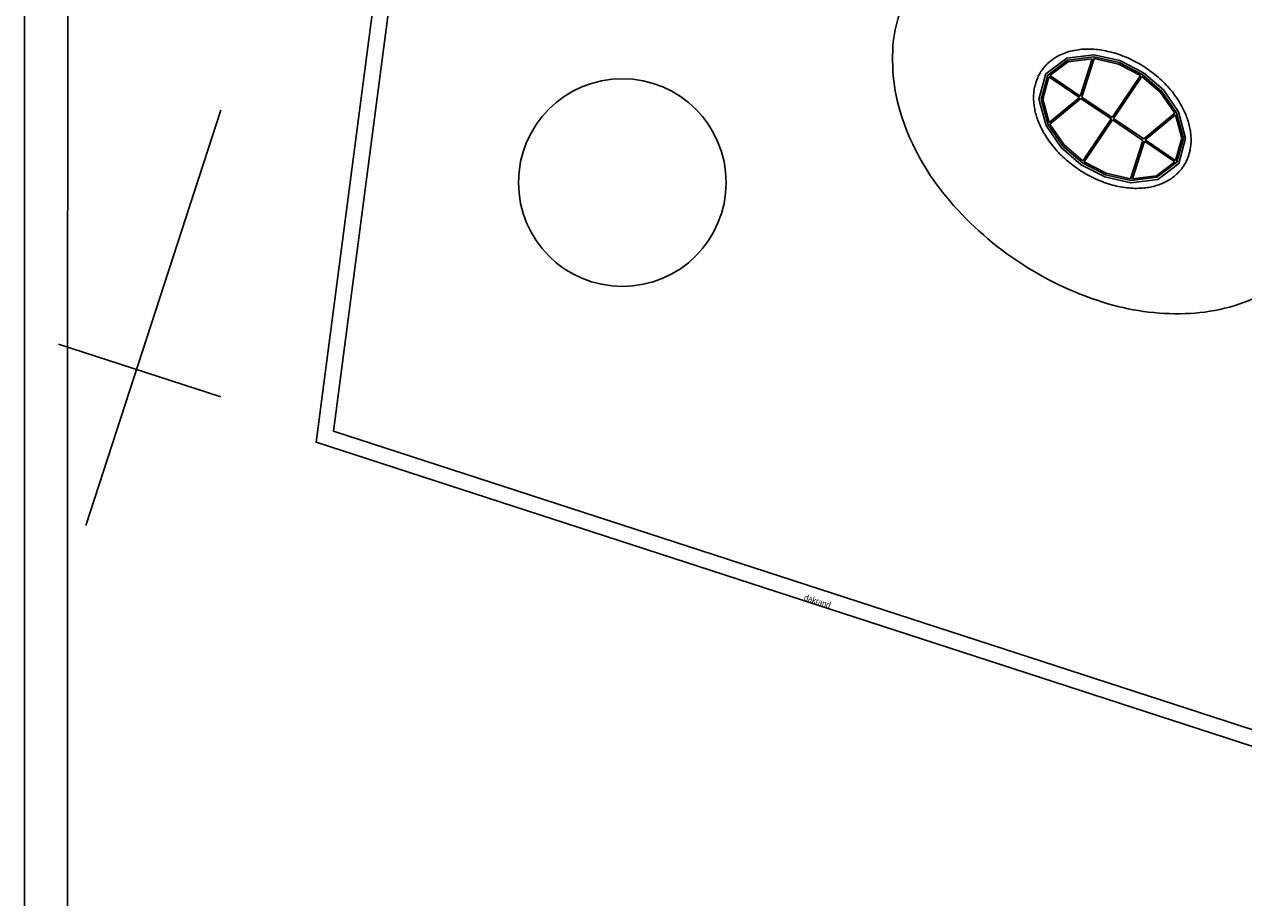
# Model space of a CAD drawing. Header units: millimetres. Extents: x -4107 to 114693, y -37499 to 54671.
# Tile 2 of 156: x -4107 to 40525, y -19323 to 12634. Entities that reach past the tile are written whole.
import ezdxf

# ---------------------------------------------------------------- set-up
doc = ezdxf.new("R2010")
doc.units = ezdxf.units.MM
doc.header["$LTSCALE"] = 50
for name, color, linetype in [('FOK_22_BINNENWANDEN', 2, 'Continuous'), ('XREF_06_PLAFOND$0$AA35RJ8-_HWOLCEMENT', 242, 'Continuous'), ('XREF_06_PLAFOND$0$AI45----_PLAFONDAFW', 2, 'Continuous'), ('XREF_06_werkset$0$AI27----_DAKEN', 1, 'Continuous'), ('XREF_06_werkset$0$AI47----_DAKAFW', 1, 'Continuous'), ('XREF_06_werkset$0$AI47X---_DAKRANDEN', 1, 'Continuous'), ('XREF_06_werkset$0$AL32-O--_GLAS', 2, 'Continuous'), ('XREF_06_werkset$0$AL34MH--_METAAL', 2, 'Continuous'), ('XREF_06_werkset$0$AT$1A---_ALGEMEEN', 7, 'Continuous'), ('XREF_06_werkset$0$AZ32-O--_GLAS', 2, 'Continuous')]:
    doc.layers.add(name, color=color, linetype=linetype)
doc.styles.add('XREF_06_werkset$0$02_100', font='B-GBP.SHX', dxfattribs={"width": 0.8, "height": 250})

# ---------------------------------------------------------------- blocks, each defined once
blk = doc.blocks.new('XREF_06_PLAFOND')
at = {"layer": 'XREF_06_PLAFOND$0$AA35RJ8-_HWOLCEMENT'}
h = blk.add_hatch(dxfattribs=at)
h.set_pattern_fill('AR-SAND', color=3, scale=100, style=0)
h.set_pattern_definition([(37.5, (0, 0), (-6.29934, 192.68238), [0, -152, 0, -170, 0, -162.5]), (7.5, (0, 0), (176.9777, 282.2146), [0, -82, 0, -137, 0, -52.5]), (327.5, (-123, 0), (311.4142, 0.5659), [0, -50, 0, -180, 0, -235]), (317.5, (-123, 0), (300.6127, 87.7676), [0, -25, 0, -118, 0, -135])])
edge = h.paths.add_edge_path()
edge.add_line((43127, -14243), (58419, -19206))
edge.add_line((58419, -19206), (67731, 8109))
edge.add_arc((59883, 10784), 8291, 341.176, 446.9102)
edge.add_line((60330, 19063), (33917, 20628))
edge.add_line((33917, 20628), (34420, 20585))
edge.add_line((34420, 20585), (35544, 20486))
edge.add_line((35544, 20486), (36683, 20382))
edge.add_line((36683, 20382), (37849, 20273))
edge.add_line((37849, 20273), (39051, 20148))
edge.add_line((39051, 20148), (40285, 19982))
edge.add_line((40285, 19982), (41549, 19763))
edge.add_line((41549, 19763), (42829, 19472))
edge.add_line((42829, 19472), (44123, 19109))
edge.add_line((44123, 19109), (45423, 18665))
edge.add_line((45423, 18665), (46722, 18132))
edge.add_line((46722, 18132), (48008, 17504))
edge.add_line((48008, 17504), (49268, 16772))
edge.add_line((49268, 16772), (50485, 15932))
edge.add_line((50485, 15932), (51640, 14979))
edge.add_line((51640, 14979), (52710, 13913))
edge.add_line((52710, 13913), (53675, 12737))
edge.add_line((53675, 12737), (54513, 11458))
edge.add_line((54513, 11458), (55209, 10080))
edge.add_line((55209, 10080), (55817, 8209))
edge.add_line((55817, 8209), (56065, 6685))
edge.add_line((56065, 6685), (56139, 5158))
edge.add_line((56139, 5158), (56050, 3640))
edge.add_line((56050, 3640), (55812, 2148))
edge.add_line((55812, 2148), (55438, 698))
edge.add_line((55438, 698), (54949, -697))
edge.add_line((54949, -697), (54360, -2030))
edge.add_line((54360, -2030), (53689, -3294))
edge.add_line((53689, -3294), (52952, -4489))
edge.add_line((52952, -4489), (52161, -5613))
edge.add_line((52161, -5613), (51329, -6668))
edge.add_line((51329, -6668), (50464, -7656))
edge.add_line((50464, -7656), (49570, -8576))
edge.add_line((49570, -8576), (48670, -9436))
edge.add_line((48670, -9436), (47772, -10244))
edge.add_line((47772, -10244), (46893, -11018))
edge.add_line((46893, -11018), (46032, -11772))
edge.add_line((46032, -11772), (45182, -12513))
edge.add_line((45182, -12513), (44331, -13249))
edge.add_line((44331, -13249), (43127, -14243))
h.paths.add_polyline_path([(59430, 12248), (59663, 12965), (60020, 12849), (59787, 12132)], flags=24)
h.paths.add_polyline_path([(60617, 10425), (61334, 10193), (61218, 9836), (60501, 10069)], flags=24)
at = {"layer": 'XREF_06_PLAFOND$0$AI45----_PLAFONDAFW'}
h = blk.add_hatch(dxfattribs=at)
h.set_pattern_fill('_USER,_O', color=256, scale=1800, pattern_type=0)
h.set_pattern_definition([(351.94, (60508.5, -17546.5), (252.38, 1782.22), [])])
edge = h.paths.add_edge_path(flags=16)
edge.add_arc((41622, 26897), 5450, 0, 180)
edge.add_arc((41622, 26897), 5450, 180, 360)
h.paths.add_polyline_path([(49834, 30277), (51634, 30277), (51634, 27677), (49834, 27677)], flags=16)
edge = h.paths.add_edge_path(flags=16)
edge.add_arc((86127, 26613), 3800, 0, 180)
edge.add_arc((86127, 26613), 3800, 180, 360)
edge = h.paths.add_edge_path(flags=16)
edge.add_arc((74999, -10767), 5450, 0, 180)
edge.add_arc((74999, -10767), 5450, 180, 360)
edge = h.paths.add_edge_path()
edge.add_arc((59888, 10791), 9324, 341.2424, 446.6291)
edge.add_line((60436, 20099), (31243, 21828))
edge.add_line((31243, 21828), (28955, 21951))
edge.add_line((28955, 21951), (30807, 36095))
edge.add_line((30807, 36095), (95374, 36095))
edge.add_line((95374, 36095), (86393, -27328))
edge.add_line((86393, -27328), (59702, -18666))
edge.add_line((59702, -18666), (68717, 7793))
h = blk.add_hatch(dxfattribs=at)
h.set_pattern_fill('_USER,_O', color=256, scale=600, angle=90, pattern_type=0)
h.set_pattern_definition([(81.94, (95317.84, 35698.9), (-594.073, 84.126), [])])
edge = h.paths.add_edge_path(flags=16)
edge.add_arc((86127, 26613), 3800, 0, 360)
edge = h.paths.add_edge_path(flags=16)
edge.add_arc((74999, -10767), 5450, 0, 360)
edge = h.paths.add_edge_path(flags=16)
edge.add_arc((41622, 26897), 5450, 0, 360)
h.paths.add_polyline_path([(49934, 30177), (51534, 30177), (51534, 27777), (49934, 27777)], flags=16)
edge = h.paths.add_edge_path()
edge.add_arc((59888, 10791), 9324, 341.2424, 446.6291)
edge.add_line((60436, 20099), (31243, 21828))
edge.add_line((31243, 21828), (28955, 21951))
edge.add_line((28955, 21951), (30807, 36095))
edge.add_line((30807, 36095), (95374, 36095))
edge.add_line((95374, 36095), (86393, -27328))
edge.add_line((86393, -27328), (59702, -18666))
edge.add_line((59702, -18666), (68717, 7793))
blk = doc.blocks.new('A$C346C0858')
at = {"layer": 'Defpoints'}
for points in [[(0, 0), (0, 84000), (118800, 84000), (118800, 0)], [(1569, 1982), (110153, 1982), (110153, 80482), (1600, 80482)]]:
    blk.add_lwpolyline(points, close=True, dxfattribs=at)
blk = doc.blocks.new('XREF_06_verlichting')
at = {"color": 0, "lineweight": 0}
blk.add_circle((1, 1), 1.056951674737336e-307, dxfattribs=at).dxf.unprotected_set("ltscale", 0)
blk = doc.blocks.new('*U991')
at = {"layer": 'XREF_06_werkset$0$AL32-O--_GLAS'}
blk.add_lwpolyline([(31139, 20902), (31115, 20519), (31103, 20519), (31127, 20915), (60382, 19182, -0.495504), (67847, 8071), (58535, -19245), (58524, -19241), (67835, 8075, 0.495504), (60381, 19170), (31139, 20902)], format="xyb", dxfattribs=at)
at = {"layer": 'XREF_06_werkset$0$AZ32-O--_GLAS'}
for points in [[(31109, 20519), (31133, 20909)], [(60382, 19176), (31133, 20909)]]:
    blk.add_lwpolyline(points, dxfattribs=at)
for points in [[(67841, 8073, 0.495504), (60382, 19176)], [(58529, -19243), (67841, 8073, 0.495504)]]:
    blk.add_lwpolyline(points, format="xyb", dxfattribs=at)
blk = doc.blocks.new('XREF_06_werkset')
at = {"layer": 'XREF_06_werkset$0$AI27----_DAKEN'}
blk.add_lwpolyline([(42983, 4287, 0.132035), (43749, 6519, 0.106652), (43331, 9393, 0.083387), (41814, 12021, 0.072103), (39219, 14376, 0.072103), (36063, 15897, 0.083387), (33058, 16317, 0.106652), (30237, 15626, 0.132035), (28455, 14079, 0.132035), (27689, 11846, 0.106652), (28107, 8972, 0.083387), (29624, 6344, 0.072103), (32218, 3989, 0.072103), (35375, 2468, 0.083387), (38380, 2048, 0.106652), (41201, 2739, 0.132035)], format="xyb", close=True, dxfattribs=at)
at = {"layer": 'XREF_06_werkset$0$AI47----_DAKAFW'}
for points in [[(17776, 37270), (11796, 37270), (6568, -2657), (42257, -14240)], [(17675, 36690), (12305, 36690), (7205, -2254), (42784, -13801)]]:
    blk.add_lwpolyline(points, dxfattribs=at)
at = {"layer": 'XREF_06_werkset$0$AI47X---_DAKRANDEN'}
blk.add_circle((17781, 6845), 3800, dxfattribs=at)
at = {"layer": 'XREF_06_werkset$0$AL34MH--_METAAL', "color": 242}
for p, q in [((34546, 10009), (34985, 11378)), ((34598, 9974), (35050, 11381)), ((34546, 10009), (33433, 10759)), ((36748, 10764), (35711, 9224)), ((36798, 10730), (35761, 9191)), ((34513, 9959), (33400, 10709)), ((34513, 9959), (33409, 9039)), ((34564, 9925), (33430, 8978)), ((35677, 9174), (34564, 9925)), ((35711, 9224), (34598, 9974)), ((36873, 8441), (38008, 9387)), ((35677, 9174), (34640, 7635)), ((35727, 9141), (34689, 7602)), ((35727, 9141), (36840, 8391)), ((35761, 9191), (36873, 8441)), ((36925, 8406), (38029, 9326)), ((36840, 8391), (36388, 6984)), ((36891, 8356), (36453, 6988)), ((36891, 8356), (38004, 7606)), ((36925, 8406), (38037, 7656))]:
    blk.add_line(p, q, dxfattribs=at)
for points in [[(34584, 7499), (35444, 7054), (36394, 6839), (37384, 6961), (38152, 7543), (38403, 8473), (38144, 9436), (37588, 10236), (36854, 10867), (35994, 11311), (35043, 11526), (34053, 11404), (33285, 10823), (33034, 9893), (33293, 8929), (33849, 8129)], [(34629, 7566), (35471, 7130), (36398, 6921), (37353, 7038), (38082, 7590), (38320, 8473), (38071, 9402), (37528, 10182), (36808, 10800), (35966, 11235), (35039, 11445), (34084, 11328), (33356, 10775), (33117, 9893), (33367, 8964), (33909, 8183)]]:
    blk.add_lwpolyline(points, close=True, dxfattribs=at)
for points in [[(34985, 11378), (34108, 11270), (33433, 10759)], [(36748, 10764), (35945, 11179), (35050, 11381)], [(38008, 9387), (37484, 10142), (36798, 10730)], [(33400, 10709), (33179, 9893), (33409, 9039)], [(33430, 8978), (33954, 8224), (34640, 7635)], [(38037, 7656), (38258, 8473), (38029, 9326)], [(34689, 7602), (35492, 7187), (36388, 6984)], [(36453, 6988), (37330, 7095), (38004, 7606)]]:
    blk.add_lwpolyline(points, dxfattribs=at)
blk.add_open_spline([(33123, 10932), (33101, 10899), (33080, 10865), (33033, 10783), (33009, 10734), (32964, 10634), (32944, 10583), (32909, 10476), (32893, 10420), (32868, 10306), (32858, 10249), (32844, 10132), (32839, 10073), (32835, 9944), (32837, 9875), (32847, 9735), (32855, 9665), (32879, 9524), (32894, 9453), (32931, 9312), (32952, 9241), (33002, 9101), (33029, 9030), (33099, 8871), (33144, 8783), (33241, 8608), (33295, 8522), (33410, 8352), (33472, 8268), (33603, 8106), (33673, 8026), (33819, 7871), (33896, 7796), (34055, 7652), (34138, 7582), (34309, 7449), (34397, 7385), (34578, 7264), (34671, 7207), (34859, 7100), (34955, 7050), (35150, 6959), (35248, 6916), (35447, 6841), (35547, 6807), (35747, 6748), (35848, 6723), (36048, 6682), (36148, 6666), (36346, 6643), (36445, 6636), (36640, 6632), (36736, 6635), (36906, 6649), (36980, 6658), (37127, 6683), (37198, 6699), (37339, 6737), (37407, 6759), (37541, 6809), (37605, 6838), (37730, 6902), (37790, 6936), (37894, 7005), (37937, 7036), (38021, 7104), (38062, 7140), (38138, 7214), (38174, 7252), (38242, 7332), (38274, 7374), (38333, 7460), (38361, 7505), (38412, 7597), (38435, 7644), (38474, 7733), (38490, 7774), (38519, 7858), (38532, 7901), (38554, 7988), (38564, 8031), (38583, 8139), (38591, 8203), (38601, 8336), (38602, 8404), (38598, 8540), (38593, 8609), (38575, 8748), (38563, 8818), (38533, 8957), (38515, 9026), (38472, 9166), (38447, 9235), (38392, 9373), (38362, 9442), (38283, 9603), (38233, 9696), (38123, 9875), (38064, 9963), (37938, 10133), (37871, 10216), (37730, 10377), (37656, 10456), (37501, 10607), (37420, 10680), (37253, 10821), (37166, 10888), (36989, 11016), (36898, 11077), (36713, 11190), (36618, 11243), (36427, 11342), (36330, 11388), (36133, 11471), (36034, 11509), (35835, 11576), (35735, 11605), (35534, 11655), (35434, 11675), (35235, 11707), (35136, 11718), (34940, 11731), (34843, 11733), (34651, 11727), (34557, 11720), (34373, 11694), (34282, 11677), (34107, 11632), (34022, 11604), (33857, 11539), (33778, 11502), (33656, 11433), (33610, 11405), (33521, 11344), (33477, 11311), (33393, 11241), (33353, 11204), (33277, 11127), (33241, 11087), (33177, 11008), (33149, 10971), (33123, 10932)], degree=3, knots=[0, 0, 0, 0, 0.05045, 0.05045, 0.119977, 0.119977, 0.189503, 0.189503, 0.262133, 0.262133, 0.334763, 0.334763, 0.407393, 0.407393, 0.491149, 0.491149, 0.574905, 0.574905, 0.658661, 0.658661, 0.742417, 0.742417, 0.826173, 0.826173, 0.933369, 0.933369, 1.040565, 1.040565, 1.147761, 1.147761, 1.254957, 1.254957, 1.362153, 1.362153, 1.469349, 1.469349, 1.576545, 1.576545, 1.683741, 1.683741, 1.790937, 1.790937, 1.898133, 1.898133, 2.005329, 2.005329, 2.112525, 2.112525, 2.219721, 2.219721, 2.326917, 2.326917, 2.434113, 2.434113, 2.520166, 2.520166, 2.606219, 2.606219, 2.692272, 2.692272, 2.778325, 2.778325, 2.864378, 2.864378, 2.932201, 2.932201, 2.99992, 2.99992, 3.066677, 3.066677, 3.133433, 3.133433, 3.20019, 3.20019, 3.266947, 3.266947, 3.32295, 3.32295, 3.378952, 3.378952, 3.434955, 3.434955, 3.514941, 3.514941, 3.597499, 3.597499, 3.680057, 3.680057, 3.762615, 3.762615, 3.845173, 3.845173, 3.927731, 3.927731, 4.01029, 4.01029, 4.122894, 4.122894, 4.233162, 4.233162, 4.34215, 4.34215, 4.450472, 4.450472, 4.558936, 4.558936, 4.667378, 4.667378, 4.774827, 4.774827, 4.881775, 4.881775, 4.988723, 4.988723, 5.095671, 5.095671, 5.202618, 5.202618, 5.309566, 5.309566, 5.416514, 5.416514, 5.523461, 5.523461, 5.630409, 5.630409, 5.737357, 5.737357, 5.844305, 5.844305, 5.951252, 5.951252, 6.01756, 6.01756, 6.086324, 6.086324, 6.155088, 6.155088, 6.223852, 6.223852, 6.283185, 6.283185, 6.283185, 6.283185], dxfattribs=at)
blk.add_blockref('*U991', (0, 0))
at = {"layer": 'XREF_06_werkset$0$AT$1A---_ALGEMEEN', "color": 7, "style": 'XREF_06_werkset$0$02_100', "width": 0.8}
blk.add_text('dakrand', height=250, rotation=342.02, dxfattribs=at).set_placement((24409, -8447))

msp = doc.modelspace()

# ---------------------------------------------------------------- linework, layer by layer
at = {"layer": 'Defpoints'}
for p, q in [((3081.1, 9493.9), (-1852.1, -5707)), ((3081.1, -999.9), (-2853.5, 926.1))]:
    msp.add_line(p, q, dxfattribs=at)

# ---------------------------------------------------------------- block references
for name in ['XREF_06_werkset', 'XREF_06_PLAFOND', 'XREF_06_PLAFOND']:
    msp.add_blockref(name, (0, 0))
msp.add_blockref('A$C346C0858', (-4107.3, -35418.8), dxfattribs=at)
msp.add_blockref('A$C346C0858', (-4107.3, -35418.8), dxfattribs=at)
at = {"layer": 'FOK_22_BINNENWANDEN'}
msp.add_blockref('XREF_06_verlichting', (0, 0), dxfattribs=at)

doc.saveas('drawing.dxf')
